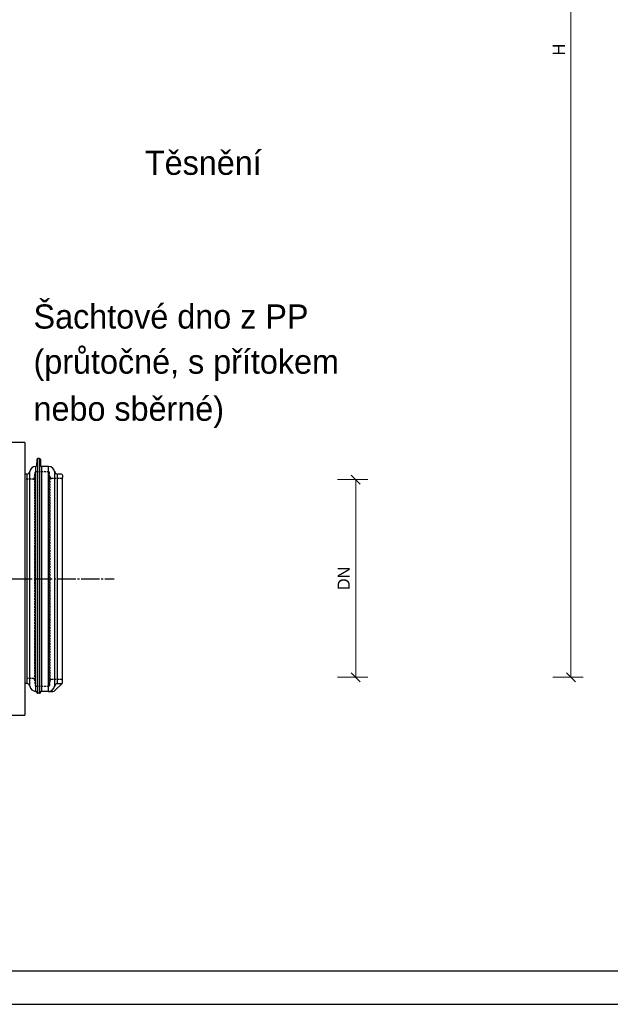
# Model space of a CAD drawing. Header units: millimetres. Extents: x -300186 to 535068, y -28581 to 763298.
# Tile 62 of 256: x 3972 to 4461, y 111860 to 112676. Entities that reach past the tile are written whole.
import ezdxf

# ---------------------------------------------------------------- set-up
doc = ezdxf.new("R2010")
doc.units = ezdxf.units.MM
doc.header["$LTSCALE"] = 10
doc.header["$PDSIZE"] = -4
doc.linetypes.add('CENTER', pattern=[1.95, 1.5, -0.15, 0.15, -0.15])
doc.linetypes.add('HIDDEN1', pattern=[1.1, 0.75, -0.35])
doc.layers.add('1', color=250, linetype='Continuous', lineweight=13)
doc.layers.add('tenká', color=6, linetype='Continuous', lineweight=9)
for name, color, linetype in [('BORDER', 7, 'Continuous'), ('CIENKA', 1, 'Continuous'), ('ZTI-DPS-armatury-popis', 7, 'Continuous')]:
    doc.layers.add(name, color=color, linetype=linetype)
doc.styles.add('laplan N', font='txt')
doc.styles.add('pivovarska', font='txt')
doc.dimstyles.new('pivovarska_100', dxfattribs={"dimscale": 100, "dimtxt": 2, "dimasz": 1.5, "dimexe": 2, "dimexo": 0, "dimgap": 1, "dimtad": 1, "dimdec": 0, "dimzin": 1, "dimtxsty": 'pivovarska', "dimblk": 'OBLIQUE', "dimcen": 2, "dimclrd": 256, "dimclre": 256, "dimclrt": 256, "dimadec": 0, "dimazin": 0, "dimtfac": 1, "dimtdec": 0, "dimtmove": 1, "dimatfit": 0, "dimfxl": 3, "dimfxlon": 1, "dimlwd": 13, "dimlwe": 13, "dimarcsym": 0})

# ---------------------------------------------------------------- blocks, each defined once
blk = doc.blocks.new('_OBLIQUE')
at = {"color": 0, "linetype": 'ByBlock'}
blk.add_line((-0.5, -0.5), (0.5, 0.5), dxfattribs=at)
blk = doc.blocks.new('*D1079')
at = {"layer": 'Defpoints', "color": 0, "transparency": 16777216}
for p in [(4294.05, 113170.57), (4428.22, 113170.57), (4250.19, 112130.93)]:
    blk.add_point(p, dxfattribs=at)
at = {"layer": 'tenká', "lineweight": 13, "ltscale": 2, "transparency": 16777216}
for p, q in [((4413.22, 113170.57), (4438.22, 113170.57)), ((4428.22, 112130.93), (4428.22, 113170.57)), ((4413.22, 112130.93), (4438.22, 112130.93))]:
    blk.add_line(p, q, dxfattribs=at)
at = {"layer": 'tenká', "lineweight": 13, "transparency": 16777216, "xscale": 7.5, "yscale": 7.5, "zscale": 7.5}
for p, rotation in [((4428.22, 113170.57), 90), ((4428.22, 112130.93), 270)]:
    blk.add_blockref('_OBLIQUE', p, dxfattribs=dict(at, rotation=rotation))
at = {"layer": 'tenká', "transparency": 16777216, "insert": (4418.22, 112650.75), "char_height": 10, "attachment_point": 5, "rotation": 90, "style": 'laplan N'}
blk.add_mtext('H', dxfattribs=at)
blk = doc.blocks.new('*D1083')
at = {"layer": 'Defpoints', "color": 0, "transparency": 16777216}
for p in [(4055.51, 112294.68), (4250.19, 112294.68), (4055.51, 112130.93)]:
    blk.add_point(p, dxfattribs=at)
at = {"layer": 'tenká', "lineweight": 13, "ltscale": 2, "transparency": 16777216}
for p, q in [((4235.19, 112294.68), (4260.19, 112294.68)), ((4250.19, 112130.93), (4250.19, 112294.68)), ((4235.19, 112130.93), (4260.19, 112130.93))]:
    blk.add_line(p, q, dxfattribs=at)
at = {"layer": 'tenká', "lineweight": 13, "transparency": 16777216, "xscale": 7.5, "yscale": 7.5, "zscale": 7.5}
for p, rotation in [((4250.19, 112294.68), 90), ((4250.19, 112130.93), 270)]:
    blk.add_blockref('_OBLIQUE', p, dxfattribs=dict(at, rotation=rotation))
at = {"layer": 'tenká', "transparency": 16777216, "insert": (4240.19, 112212.8), "char_height": 10, "attachment_point": 5, "rotation": 90, "style": 'laplan N'}
blk.add_mtext('DN', dxfattribs=at)

msp = doc.modelspace()

# ---------------------------------------------------------------- linework, layer by layer
at = {"linetype": 'Continuous'}
for p, q in [((3976.446, 112325.416), (3922.249, 112325.416)), ((3976.446, 112325.416), (3976.446, 112099.467)), ((3987.158, 112117.677), (3987.158, 112312.139)), ((3988.418, 112312.139), (3988.418, 112117.677)), ((3985.443, 112119.301), (3985.355, 112305.581)), ((3990.236, 112305.582), (3990.236, 112119.301)), ((3996.085, 112119.301), (3996.085, 112305.582)), ((3978.04, 112299.189), (3978.04, 112125.694)), ((3980.48, 112123.587), (3980.48, 112301.296)), ((4001.051, 112301.277), (4001.043, 112123.559)), ((4003.482, 112125.653), (4003.482, 112299.23)), ((3922.249, 112099.467), (3976.446, 112099.467)), ((5493.794, 111887.609), (3293.794, 111887.609)), ((5493.794, 111887.609), (3293.794, 111887.609))]:
    msp.add_line(p, q, dxfattribs=at)
for p, q in [((3986.336, 112311.346), (3986.162, 112306.375)), ((3988.418, 112312.139), (3987.158, 112312.139)), ((3989.24, 112311.346), (3989.414, 112306.375)), ((3996.085, 112305.582), (3990.236, 112305.582)), ((3978.04, 112299.189), (3976.446, 112299.189)), ((4006.633, 112299.23), (4003.482, 112299.23)), ((4007.456, 112298.408), (4007.456, 112296.475)), ((4007.456, 112128.408), (4007.456, 112296.496)), ((3978.04, 112125.694), (3976.446, 112125.694)), ((4001.345, 112120.024), (4007.215, 112125.894)), ((4006.633, 112125.653), (4003.482, 112125.653)), ((4007.456, 112126.475), (4007.456, 112128.387)), ((3986.336, 112118.471), (3986.335, 112118.508)), ((3988.418, 112117.677), (3987.158, 112117.677)), ((3989.24, 112118.471), (3989.242, 112118.508)), ((3996.085, 112119.301), (3990.063, 112119.301)), ((3996.085, 112119.301), (3999.6, 112119.301))]:
    msp.add_line(p, q)
at = {"color": 4, "linetype": 'CENTER'}
msp.add_line((3457.573, 112212.452), (4050.291, 112212.452), dxfattribs=at)
for centre, radius, start, end in [((3987.158, 112311.317), 0.822, 90, 178), ((3988.418, 112311.317), 0.822, 2, 90), ((3985.443, 112300.566), 5.016, 91.002998, 171.62772), ((3985.341, 112306.403), 0.822, 271.003, 358), ((3990.236, 112306.404), 0.822, 182, 270), ((3996.085, 112300.566), 5.016, 8.69061, 90), ((3978.04, 112301.656), 2.467, 270, 351.62772), ((4003.482, 112301.697), 2.467, 189.80699, 270), ((4006.633, 112298.408), 0.822, 0, 90), ((3978.04, 112123.227), 2.467, 8.37228, 90), ((4003.482, 112123.186), 2.467, 90, 170.193013), ((4006.633, 112126.475), 0.822, 270, 0), ((3985.443, 112124.317), 5.016, 188.37228, 270.68806), ((3985.513, 112118.479), 0.822, 2, 90.68806), ((3987.158, 112118.499), 0.822, 182, 270), ((3988.418, 112118.499), 0.822, 270, 358), ((3990.063, 112118.479), 0.822, 90, 178), ((3996.085, 112124.317), 5.016, 270, 351.30939), ((3999.6, 112121.768), 2.467, 270, 315)]:
    msp.add_arc(centre, radius, start, end)
at = {"layer": '1', "color": 1, "linetype": 'Continuous', "ltscale": 0.2}
msp.add_line((4007.456, 112295.859), (4007.456, 112295.9), dxfattribs=at)
at = {"layer": 'BORDER', "color": 1, "linetype": 'Continuous'}
msp.add_lwpolyline([(3266.294, 111860.109), (5521.294, 111860.109)], dxfattribs=at)
msp.add_lwpolyline([(3266.294, 111860.109), (5521.294, 111860.109)], dxfattribs=at)
at = {"layer": 'CIENKA', "color": 3, "linetype": 'HIDDEN1', "ltscale": 0.2}
for p, q in [((3983.526, 112294.995), (3976.446, 112294.995)), ((3984.271, 112295.501), (3984.271, 112129.234)), ((3984.344, 112295.732), (3984.861, 112300.652)), ((3984.923, 112300.78), (3984.923, 112124.375)), ((3985.679, 112301.388), (3995.849, 112301.388)), ((3996.605, 112300.78), (3996.605, 112124.375)), ((3997.037, 112297.126), (3996.667, 112300.652)), ((3997.192, 112295.653), (3997.035, 112297.146)), ((3997.19, 112295.653), (3997.19, 112129.209)), ((3998.673, 112295.653), (3997.192, 112295.653)), ((4006.633, 112295.653), (3998.673, 112295.653)), ((3983.53, 112129.888), (3976.446, 112129.888)), ((3984.348, 112129.11), (3984.861, 112124.231)), ((3997.035, 112127.737), (3996.667, 112124.231)), ((3997.19, 112129.209), (3997.035, 112127.737)), ((3998.671, 112129.23), (3997.19, 112129.23)), ((4006.633, 112129.23), (3998.671, 112129.23)), ((3985.679, 112123.495), (3995.849, 112123.495))]:
    msp.add_line(p, q, dxfattribs=at)
for centre, radius, start, end in [((3983.526, 112295.818), 0.822, 270, 354), ((3985.679, 112300.566), 0.822, 90, 174), ((3995.849, 112300.566), 0.822, 6, 90), ((3998.673, 112297.298), 1.645, 186, 270), ((4006.633, 112296.475), 0.822, 270, 0), ((3983.53, 112129.065), 0.822, 6, 90), ((3985.679, 112124.317), 0.822, 186, 270), ((3995.849, 112124.317), 0.822, 270, 354), ((3998.671, 112127.585), 1.645, 90, 174), ((4006.633, 112128.408), 0.822, 0, 90)]:
    msp.add_arc(centre, radius, start, end, dxfattribs=at)
at = {"layer": 'ZTI-DPS-armatury-popis', "color": 7}
for points in [[(3942.026, 112438.241, 0, 5.5, 0), (3955.196, 112448.181, 0, 0, 0), (4069.422, 112534.391, 0, 0, 0), (4196.927, 112534.391, 0, 0, 0)], [(3873.984, 112280.894, 0, 5.5, 0), (3886.748, 112291.351, 0, 0, 0), (3980.954, 112410.521, 0, 0, 0), (4422.012, 112410.521, 0, 0, 0)]]:
    msp.add_lwpolyline(points, format="xyseb", dxfattribs=at)

# ---------------------------------------------------------------- texts
at = {"layer": 'ZTI-DPS-armatury-popis', "color": 7, "style": 'laplan N'}
for s, p in [('Těsnění', (4075.744, 112547.061)), ('Šachtové dno z PP', (3983.595, 112419.732)), ('(průtočné, s přítokem', (3983.595, 112382.371)), ('nebo sběrné)', (3983.595, 112343.362))]:
    msp.add_text(s, height=20, dxfattribs=at).set_placement(p)

# ---------------------------------------------------------------- dimensions: what is measured, and where the dimension line sits
at = {"layer": 'tenká', "ltscale": 2}
for base, p1, p2, text, picture, middle in [((4428.224, 113170.565), (4250.188, 112130.932), (4294.05, 113170.565), 'H', '*D1079', (4418.222, 112650.748)), ((4250.188, 112294.676), (4055.506, 112130.932), (4055.506, 112294.676), 'DN', '*D1083', (4240.186, 112212.804))]:
    dim = msp.add_linear_dim(base=base, p1=p1, p2=p2, angle=90, text=text, dimstyle='pivovarska_100', override={"dimscale": 5, "dimtxsty": 'laplan N'}, dxfattribs=at)
    dim.commit()
    dim.dimension.update_dxf_attribs({"geometry": picture, "text_midpoint": middle})

doc.saveas('drawing.dxf')
